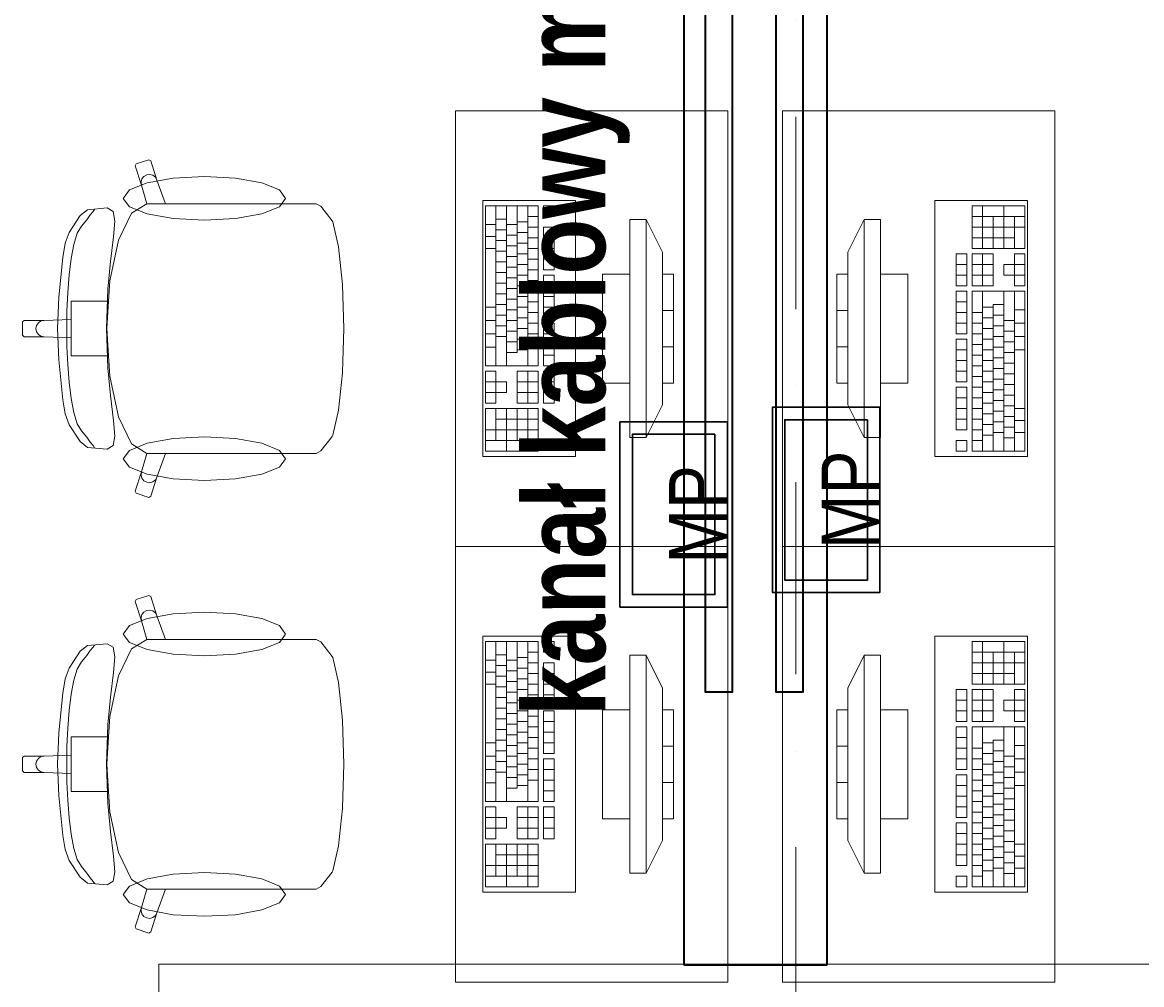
# Model space of a CAD drawing. Header units: millimetres. Extents: x 82175 to 237000, y 24756 to 471700.
# Tile 104 of 256: x 115000 to 117055, y 243956 to 245723. Entities that reach past the tile are written whole.
import ezdxf

# ---------------------------------------------------------------- set-up
doc = ezdxf.new("R2010")
doc.units = ezdxf.units.MM
doc.linetypes.add('Kropki i Kreski', pattern=[6.702778, 3.527778, -1.763889, 0, -1.411111])
for name, color, linetype, lineweight in [('!! kanał podpoaraperowy z gniazdami', 6, 'Continuous', 35), ('#_EL - opis', 7, 'Continuous', 20), ('\xa0♦elektryczne', 1, 'Continuous', 30)]:
    doc.layers.add(name, color=color, linetype=linetype, lineweight=lineweight)
for name, color, linetype in [('#EL - Teletechnika', 3, 'Continuous'), ('- strefy pomieszczeń', 8, 'Continuous'), ('2D - Rysunki i Obrazki', 8, 'Continuous'), ('Konstrukcja - Siatka mod', 8, 'Continuous'), ('Wnętrze - Umeblowanie', 8, 'Continuous')]:
    doc.layers.add(name, color=color, linetype=linetype)
doc.styles.add('OP_100', font='ARIALN.TTF', dxfattribs={"width": 0.8, "height": 20})
doc.styles.get("Standard").update_dxf_attribs({"font": 'arial.ttf'})

# ---------------------------------------------------------------- blocks, each defined once
blk = doc.blocks.new('MP1')
at = {"layer": '#EL - Teletechnika', "color": 1, "lineweight": 30}
blk.add_lwpolyline([(170, 0), (-170, 0), (-170, 197.2), (170, 197.2)], close=True, dxfattribs=at)
at = {"layer": '#EL - Teletechnika', "color": 7, "lineweight": 30}
blk.add_lwpolyline([(147.2, 22.8), (-147.2, 22.8), (-147.2, 174.4), (147.2, 174.4)], close=True, dxfattribs=at)
at = {"layer": '#EL - Teletechnika', "color": 1, "insert": (0, 54.2), "char_height": 12.023, "attachment_point": 5, "line_spacing_factor": 0.4}
blk.add_mtext('\\fArial Narrow|b0|i0;{\\H8.7679950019x;\\A1;MP}\\A1;\\fTahoma|b1|i0|c238;\\P', dxfattribs=at)

msp = doc.modelspace()

# ---------------------------------------------------------------- linework, layer by layer
at = {"layer": '!! kanał podpoaraperowy z gniazdami'}
for points in [[(116253.5, 247605.5), (116253.5, 244493.5), (116303.5, 244493.5), (116303.5, 247605.5)], [(116383.3, 247605.6), (116383.3, 244493.5), (116433.3, 244493.5), (116433.3, 247605.6)]]:
    msp.add_lwpolyline(points, close=True, dxfattribs=at)
at = {"layer": '- strefy pomieszczeń', "color": 8, "linetype": 'Continuous', "lineweight": 13, "ltscale": 100}
for p, q in [((115251, 243993.4), (118214.5, 243993.4)), ((115251, 243679.2), (115251, 243993.4))]:
    msp.add_line(p, q, dxfattribs=at)
at = {"layer": '2D - Rysunki i Obrazki', "color": 8, "linetype": 'Continuous', "lineweight": 35, "ltscale": 100}
for p, q in [((116214.2, 247658.9), (116214.2, 243992.1)), ((116477.7, 243992.1), (116477.7, 247658.9)), ((116214.2, 243992.1), (116477.7, 243992.1))]:
    msp.add_line(p, q, dxfattribs=at)
at = {"layer": 'Konstrukcja - Siatka mod', "color": 8, "linetype": 'Kropki i Kreski', "lineweight": 13, "ltscale": 100}
msp.add_line((116420, 233800), (116420, 250764.8), dxfattribs=at)
at = {"layer": 'Wnętrze - Umeblowanie', "color": 8, "linetype": 'Continuous', "lineweight": 13, "ltscale": 100}
for p, q in [((115232.2, 245470.6), (115209.5, 245463.2)), ((115236, 245468.7), (115232.2, 245470.6)), ((115209.5, 245463.2), (115207.6, 245459.4)), ((115207.6, 245459.4), (115219, 245424)), ((115247.4, 245433.3), (115236, 245468.7)), ((115219.9, 245435.5), (115218.3, 245429.8)), ((115218.3, 245429.8), (115219, 245424)), ((115223.5, 245440.1), (115219.9, 245435.5)), ((115228.6, 245443), (115223.5, 245440.1)), ((115234.4, 245443.7), (115228.6, 245443)), ((115240, 245442.1), (115234.4, 245443.7)), ((115244.6, 245438.4), (115240, 245442.1)), ((115247.4, 245433.3), (115244.6, 245438.4)), ((115263.1, 245389.9), (115247.4, 245433.3)), ((115219, 245424), (115228.6, 245389.8)), ((115228.6, 245389.8), (115200.8, 245372.5)), ((115228.8, 245389.9), (115228.6, 245389.8)), ((115228.8, 245389.9), (115263.1, 245389.9)), ((115472.2, 245389.9), (115263.1, 245389.9)), ((115508.3, 245389.9), (115472.2, 245389.9)), ((115539.3, 245389.9), (115508.3, 245389.9)), ((115547.9, 245385.4), (115539.3, 245389.9)), ((115106.4, 245368.2), (115086.3, 245337.2)), ((115119.6, 245378.7), (115106.4, 245368.2)), ((115118.8, 245360.4), (115125, 245369.4)), ((115155.7, 245382), (115119.6, 245378.7)), ((115125, 245369.4), (115130.2, 245375.7)), ((115130.2, 245375.7), (115132.8, 245379.4)), ((115167.2, 245375.3), (115155.7, 245382)), ((115170.3, 245358.1), (115167.2, 245375.3)), ((115200.8, 245372.5), (115177, 245322.8)), ((115569.1, 245358.6), (115547.9, 245385.4)), ((115850.2, 245385.9), (115850.2, 245092.1)), ((115947.2, 245385.9), (115850.2, 245385.9)), ((115869.6, 245385.9), (115869.6, 245092.1)), ((115889, 245385.9), (115889, 245092.1)), ((115908.4, 245385.9), (115908.4, 245116.6)), ((115927.8, 245385.9), (115927.8, 245092.1)), ((115947.2, 245092.1), (115947.2, 245385.9)), ((115956.9, 245385.9), (115956.9, 245366.3)), ((115976.3, 245385.9), (115956.9, 245385.9)), ((115976.3, 245366.3), (115976.3, 245385.9)), ((116840.5, 245385.9), (116743.5, 245385.9)), ((116743.5, 245385.9), (116743.5, 245307.5)), ((116762.9, 245307.5), (116762.9, 245385.9)), ((116801.7, 245307.5), (116801.7, 245385.9)), ((116840.5, 245307.5), (116840.5, 245385.9)), ((115101.1, 245335.5), (115108.8, 245348.7)), ((115108.8, 245348.7), (115118.8, 245360.4)), ((115167.7, 245329.2), (115170.3, 245358.1)), ((115569.9, 245356.4), (115569.1, 245358.6)), ((115580.6, 245310.5), (115569.9, 245356.4)), ((115850.2, 245351.6), (115869.6, 245351.6)), ((115869.6, 245361.4), (115889, 245361.4)), ((115889, 245351.6), (115908.4, 245351.6)), ((115908.4, 245356.5), (115927.8, 245356.5)), ((115927.8, 245366.3), (115947.2, 245366.3)), ((115927.8, 245346.7), (115947.2, 245346.7)), ((115956.9, 245366.3), (115976.3, 245366.3)), ((115956.9, 245346.7), (115956.9, 245268.4)), ((115976.3, 245346.7), (115956.9, 245346.7)), ((115976.3, 245268.4), (115976.3, 245346.7)), ((116115.4, 245360.6), (116115.4, 244960.6)), ((116145.4, 245360.6), (116115.4, 245360.6)), ((116145.4, 244960.6), (116145.4, 245360.6)), ((116145.4, 245360.6), (116175.4, 245300.6)), ((116545.4, 245360.6), (116515.4, 245300.6)), ((116575.4, 245360.6), (116545.4, 245360.6)), ((116545.4, 245360.6), (116545.4, 244960.6)), ((116575.4, 244960.6), (116575.4, 245360.6)), ((116840.5, 245366.3), (116743.5, 245366.3)), ((116840.5, 245346.7), (116743.5, 245346.7)), ((116782.3, 245307.5), (116782.3, 245366.3)), ((116821.1, 245307.5), (116821.1, 245366.3)), ((115086.3, 245337.2), (115079.1, 245317.2)), ((115094.8, 245315.1), (115101.1, 245335.5)), ((115161.9, 245283.9), (115167.7, 245329.2)), ((115850.2, 245329.5), (115869.6, 245329.5)), ((115869.6, 245341.8), (115889, 245341.8)), ((115889, 245332), (115908.4, 245332)), ((115908.4, 245336.9), (115927.8, 245336.9)), ((115927.8, 245327.1), (115947.2, 245327.1)), ((115956.9, 245327.1), (115976.3, 245327.1)), ((116821.1, 245327.1), (116743.5, 245327.1)), ((115079.1, 245317.2), (115074.3, 245291.4)), ((115089.9, 245289.2), (115094.8, 245315.1)), ((115177, 245322.8), (115161.1, 245248.4)), ((115587.8, 245241.7), (115580.6, 245310.5)), ((115850.2, 245307.5), (115869.6, 245307.5)), ((115869.6, 245322.2), (115889, 245322.2)), ((115889, 245312.4), (115908.4, 245312.4)), ((115908.4, 245317.3), (115927.8, 245317.3)), ((115927.8, 245307.5), (115947.2, 245307.5)), ((115956.9, 245307.5), (115976.3, 245307.5)), ((116743.5, 245307.5), (116840.5, 245307.5)), ((115074.3, 245291.4), (115067.3, 245218.1)), ((115086.2, 245259.2), (115089.9, 245289.2)), ((115869.6, 245302.6), (115889, 245302.6)), ((115889, 245292.8), (115908.4, 245292.8)), ((115908.4, 245297.7), (115927.8, 245297.7)), ((115927.8, 245287.9), (115947.2, 245287.9)), ((115956.9, 245287.9), (115976.3, 245287.9)), ((116175.4, 245300.6), (116175.4, 245020.6)), ((116515.4, 245020.6), (116515.4, 245300.6)), ((116733.8, 245297.7), (116714.4, 245297.7)), ((116714.4, 245297.7), (116714.4, 245239)), ((116733.8, 245239), (116733.8, 245297.7)), ((116782.3, 245297.7), (116743.5, 245297.7)), ((116743.5, 245297.7), (116743.5, 245239)), ((116762.9, 245239), (116762.9, 245297.7)), ((116782.3, 245239), (116782.3, 245297.7)), ((116840.5, 245297.7), (116821.1, 245297.7)), ((116821.1, 245297.7), (116821.1, 245278.1)), ((116840.5, 245239), (116840.5, 245297.7)), ((115157.2, 245232.9), (115161.9, 245283.9)), ((115869.6, 245283), (115889, 245283)), ((115889, 245273.2), (115908.4, 245273.2)), ((115908.4, 245278.1), (115927.8, 245278.1)), ((115927.8, 245268.4), (115947.2, 245268.4)), ((115956.9, 245268.4), (115976.3, 245268.4)), ((116733.8, 245278.1), (116714.4, 245278.1)), ((116782.3, 245278.1), (116743.5, 245278.1)), ((116821.1, 245278.1), (116801.7, 245278.1)), ((116801.7, 245278.1), (116801.7, 245258.6)), ((116840.5, 245278.1), (116821.1, 245278.1)), ((116821.1, 245258.6), (116821.1, 245278.1)), ((115083.7, 245226.7), (115086.2, 245259.2)), ((115161.1, 245248.4), (115158.7, 245211)), ((115869.6, 245263.5), (115889, 245263.5)), ((115869.6, 245243.9), (115889, 245243.9)), ((115889, 245253.7), (115908.4, 245253.7)), ((115908.4, 245258.6), (115927.8, 245258.6)), ((115927.8, 245248.8), (115947.2, 245248.8)), ((115956.9, 245258.6), (115956.9, 245180.2)), ((115976.3, 245258.6), (115956.9, 245258.6)), ((115976.3, 245180.2), (115976.3, 245258.6)), ((116065.4, 245260.6), (116065.4, 245060.6)), ((116115.4, 245260.6), (116065.4, 245260.6)), ((116115.4, 245060.6), (116115.4, 245260.6)), ((116175.4, 245260.6), (116175.4, 245060.6)), ((116195.4, 245260.6), (116175.4, 245260.6)), ((116195.4, 245060.6), (116195.4, 245260.6)), ((116515.4, 245260.6), (116495.4, 245260.6)), ((116495.4, 245260.6), (116495.4, 245060.6)), ((116515.4, 245060.6), (116515.4, 245260.6)), ((116625.4, 245260.6), (116575.4, 245260.6)), ((116575.4, 245260.6), (116575.4, 245060.6)), ((116625.4, 245060.6), (116625.4, 245260.6)), ((116733.8, 245258.6), (116714.4, 245258.6)), ((116782.3, 245258.6), (116743.5, 245258.6)), ((116801.7, 245258.6), (116821.1, 245258.6)), ((116821.1, 245258.6), (116821.1, 245239)), ((116840.5, 245258.6), (116821.1, 245258.6)), ((115082.2, 245193.4), (115083.7, 245226.7)), ((115154.9, 245160.6), (115157.2, 245232.9)), ((115587.9, 245240.7), (115587.8, 245241.7)), ((115590.4, 245160.6), (115587.9, 245240.7)), ((115869.6, 245224.3), (115889, 245224.3)), ((115889, 245234.1), (115908.4, 245234.1)), ((115908.4, 245239), (115927.8, 245239)), ((115927.8, 245229.2), (115947.2, 245229.2)), ((115956.9, 245239), (115976.3, 245239)), ((116714.4, 245239), (116733.8, 245239)), ((116733.8, 245229.2), (116714.4, 245229.2)), ((116714.4, 245229.2), (116714.4, 245150.9)), ((116733.8, 245150.9), (116733.8, 245229.2)), ((116743.5, 245239), (116782.3, 245239)), ((116840.5, 245229.2), (116743.5, 245229.2)), ((116743.5, 245229.2), (116743.5, 244935.4)), ((116762.9, 244935.4), (116762.9, 245229.2)), ((116801.7, 244935.4), (116801.7, 245229.2)), ((116821.1, 245239), (116840.5, 245239)), ((116821.1, 244935.4), (116821.1, 245229.2)), ((116840.5, 244935.4), (116840.5, 245229.2)), ((115067.3, 245218.1), (115065.1, 245160.6)), ((115120, 245211), (115090.1, 245211)), ((115090.1, 245211), (115090.1, 245177.5)), ((115158.7, 245211), (115120, 245211)), ((115158.7, 245211), (115155.5, 245160.6)), ((115869.6, 245204.7), (115889, 245204.7)), ((115889, 245214.5), (115908.4, 245214.5)), ((115908.4, 245219.4), (115927.8, 245219.4)), ((115927.8, 245209.6), (115947.2, 245209.6)), ((115956.9, 245219.4), (115976.3, 245219.4)), ((116733.8, 245209.6), (116714.4, 245209.6)), ((116782.3, 244935.4), (116782.3, 245204.7)), ((116801.7, 245204.7), (116782.3, 245204.7)), ((115081.7, 245160.6), (115082.2, 245193.4)), ((115850.2, 245199.8), (115869.6, 245199.8)), ((115869.6, 245185.1), (115889, 245185.1)), ((115889, 245194.9), (115908.4, 245194.9)), ((115908.4, 245199.8), (115927.8, 245199.8)), ((115927.8, 245190), (115947.2, 245190)), ((115956.9, 245199.8), (115976.3, 245199.8)), ((116175.4, 245194), (116195.4, 245194)), ((116515.4, 245194), (116495.4, 245194)), ((116733.8, 245190), (116714.4, 245190)), ((116762.9, 245190), (116743.5, 245190)), ((116782.3, 245199.8), (116762.9, 245199.8)), ((116801.7, 245185.1), (116782.3, 245185.1)), ((116840.5, 245194.9), (116821.1, 245194.9)), ((115003.4, 245175.7), (115000.4, 245172.7)), ((115000.4, 245172.7), (115000.4, 245160.6)), ((115040.2, 245175.7), (115003.4, 245175.7)), ((115026.4, 245166.4), (115025.3, 245160.6)), ((115029.7, 245171.3), (115026.4, 245166.4)), ((115034.5, 245174.6), (115029.7, 245171.3)), ((115040.2, 245175.7), (115034.5, 245174.6)), ((115090.1, 245177.5), (115040.2, 245175.7)), ((115090.1, 245177.5), (115090.1, 245160.6)), ((115850.2, 245175.3), (115869.6, 245175.3)), ((115869.6, 245165.5), (115889, 245165.5)), ((115889, 245175.3), (115908.4, 245175.3)), ((115908.4, 245180.2), (115927.8, 245180.2)), ((115927.8, 245170.4), (115947.2, 245170.4)), ((115956.9, 245180.2), (115976.3, 245180.2)), ((115956.9, 245170.4), (115956.9, 245092.1)), ((115976.3, 245170.4), (115956.9, 245170.4)), ((115976.3, 245092.1), (115976.3, 245170.4)), ((116733.8, 245170.4), (116714.4, 245170.4)), ((116762.9, 245170.4), (116743.5, 245170.4)), ((116782.3, 245180.2), (116762.9, 245180.2)), ((116801.7, 245165.5), (116782.3, 245165.5)), ((116821.1, 245175.3), (116801.7, 245175.3)), ((116840.5, 245170.4), (116821.1, 245170.4)), ((115000.4, 245148.6), (115000.4, 245160.6)), ((115003.4, 245145.5), (115000.4, 245148.6)), ((115040.2, 245145.5), (115003.4, 245145.5)), ((115026.4, 245154.9), (115025.3, 245160.6)), ((115029.7, 245150), (115026.4, 245154.9)), ((115034.5, 245146.7), (115029.7, 245150)), ((115040.2, 245145.5), (115034.5, 245146.7)), ((115090.1, 245143.8), (115040.2, 245145.5)), ((115067.3, 245103.1), (115065.1, 245160.6)), ((115081.7, 245160.6), (115082.2, 245127.9)), ((115090.1, 245143.8), (115090.1, 245160.6)), ((115090.1, 245110.3), (115090.1, 245143.8)), ((115154.9, 245160.6), (115157.2, 245088.3)), ((115158.7, 245110.3), (115155.5, 245160.6)), ((115590.4, 245160.6), (115587.9, 245080.6)), ((115850.2, 245150.9), (115869.6, 245150.9)), ((115869.6, 245146), (115889, 245146)), ((115889, 245155.7), (115908.4, 245155.7)), ((115908.4, 245160.6), (115927.8, 245160.6)), ((115908.4, 245141.1), (115927.8, 245141.1)), ((115927.8, 245150.9), (115947.2, 245150.9)), ((115956.9, 245150.9), (115976.3, 245150.9)), ((116714.4, 245150.9), (116733.8, 245150.9)), ((116733.8, 245141.1), (116714.4, 245141.1)), ((116714.4, 245141.1), (116714.4, 245062.7)), ((116733.8, 245062.7), (116733.8, 245141.1)), ((116762.9, 245150.9), (116743.5, 245150.9)), ((116782.3, 245160.6), (116762.9, 245160.6)), ((116782.3, 245141.1), (116762.9, 245141.1)), ((116801.7, 245146), (116782.3, 245146)), ((116821.1, 245155.7), (116801.7, 245155.7)), ((116840.5, 245146), (116821.1, 245146)), ((115082.2, 245127.9), (115083.7, 245094.6)), ((115850.2, 245126.4), (115869.6, 245126.4)), ((115889, 245136.2), (115908.4, 245136.2)), ((115908.4, 245121.5), (115927.8, 245121.5)), ((115927.8, 245131.3), (115947.2, 245131.3)), ((115956.9, 245131.3), (115976.3, 245131.3)), ((116175.4, 245127.3), (116195.4, 245127.3)), ((116515.4, 245127.3), (116495.4, 245127.3)), ((116733.8, 245121.5), (116714.4, 245121.5)), ((116762.9, 245131.3), (116743.5, 245131.3)), ((116782.3, 245121.5), (116762.9, 245121.5)), ((116801.7, 245126.4), (116782.3, 245126.4)), ((116821.1, 245136.2), (116801.7, 245136.2)), ((116840.5, 245121.5), (116821.1, 245121.5)), ((115074.3, 245029.9), (115067.3, 245103.1)), ((115120, 245110.3), (115090.1, 245110.3)), ((115158.7, 245110.3), (115120, 245110.3)), ((115161.1, 245072.9), (115158.7, 245110.3)), ((115889, 245116.6), (115908.4, 245116.6)), ((115956.9, 245111.7), (115976.3, 245111.7)), ((116733.8, 245101.9), (116714.4, 245101.9)), ((116762.9, 245111.7), (116743.5, 245111.7)), ((116782.3, 245101.9), (116762.9, 245101.9)), ((116801.7, 245106.8), (116782.3, 245106.8)), ((116821.1, 245116.6), (116801.7, 245116.6)), ((115083.7, 245094.6), (115086.2, 245062.1)), ((115157.2, 245088.3), (115161.9, 245037.4)), ((115587.8, 245079.5), (115580.6, 245010.8)), ((115587.9, 245080.6), (115587.8, 245079.5)), ((115850.2, 245092.1), (115947.2, 245092.1)), ((115850.2, 245082.3), (115850.2, 245023.6)), ((115869.6, 245082.3), (115850.2, 245082.3)), ((115869.6, 245062.7), (115869.6, 245082.3)), ((115908.4, 245082.3), (115908.4, 245023.6)), ((115947.2, 245082.3), (115908.4, 245082.3)), ((115927.8, 245082.3), (115927.8, 245023.6)), ((115947.2, 245023.6), (115947.2, 245082.3)), ((115956.9, 245092.1), (115976.3, 245092.1)), ((115956.9, 245082.3), (115956.9, 245023.6)), ((115976.3, 245082.3), (115956.9, 245082.3)), ((115976.3, 245023.6), (115976.3, 245082.3)), ((116733.8, 245082.3), (116714.4, 245082.3)), ((116762.9, 245092.1), (116743.5, 245092.1)), ((116782.3, 245082.3), (116762.9, 245082.3)), ((116801.7, 245087.2), (116782.3, 245087.2)), ((116821.1, 245097), (116801.7, 245097)), ((115086.2, 245062.1), (115089.9, 245032.1)), ((115177, 244998.5), (115161.1, 245072.9)), ((115850.2, 245062.7), (115869.6, 245062.7)), ((115889, 245062.7), (115869.6, 245062.7)), ((115869.6, 245062.7), (115869.6, 245043.1)), ((115889, 245043.1), (115889, 245062.7)), ((115908.4, 245062.7), (115947.2, 245062.7)), ((115956.9, 245062.7), (115976.3, 245062.7)), ((116065.4, 245060.6), (116115.4, 245060.6)), ((116175.4, 245060.6), (116195.4, 245060.6)), ((116495.4, 245060.6), (116515.4, 245060.6)), ((116575.4, 245060.6), (116625.4, 245060.6)), ((116714.4, 245062.7), (116733.8, 245062.7)), ((116762.9, 245072.5), (116743.5, 245072.5)), ((116782.3, 245062.7), (116762.9, 245062.7)), ((116801.7, 245067.6), (116782.3, 245067.6)), ((116821.1, 245077.4), (116801.7, 245077.4)), ((115850.2, 245043.1), (115869.6, 245043.1)), ((115869.6, 245023.6), (115869.6, 245043.1)), ((115869.6, 245043.1), (115889, 245043.1)), ((115908.4, 245043.1), (115947.2, 245043.1)), ((115956.9, 245043.1), (115976.3, 245043.1)), ((116733.8, 245052.9), (116714.4, 245052.9)), ((116714.4, 245052.9), (116714.4, 244974.6)), ((116733.8, 244974.6), (116733.8, 245052.9)), ((116762.9, 245052.9), (116743.5, 245052.9)), ((116782.3, 245043.1), (116762.9, 245043.1)), ((116801.7, 245048), (116782.3, 245048)), ((116821.1, 245057.8), (116801.7, 245057.8)), ((116821.1, 245038.2), (116801.7, 245038.2)), ((115079.1, 245004.1), (115074.3, 245029.9)), ((115089.9, 245032.1), (115094.8, 245006.2)), ((115161.9, 245037.4), (115167.7, 244992.1)), ((115850.2, 245023.6), (115869.6, 245023.6)), ((115908.4, 245023.6), (115947.2, 245023.6)), ((115956.9, 245023.6), (115976.3, 245023.6)), ((116145.4, 244960.6), (116175.4, 245020.6)), ((116545.4, 244960.6), (116515.4, 245020.6)), ((116733.8, 245033.4), (116714.4, 245033.4)), ((116762.9, 245033.4), (116743.5, 245033.4)), ((116782.3, 245023.6), (116762.9, 245023.6)), ((116801.7, 245028.5), (116782.3, 245028.5)), ((116821.1, 245018.7), (116801.7, 245018.7)), ((115086.3, 244984.1), (115079.1, 245004.1)), ((115094.8, 245006.2), (115101.1, 244985.8)), ((115200.8, 244948.8), (115177, 244998.5)), ((115580.6, 245010.8), (115569.9, 244964.9)), ((115850.2, 245013.8), (115850.2, 244935.4)), ((115947.2, 245013.8), (115850.2, 245013.8)), ((115869.6, 245013.8), (115869.6, 244955)), ((115889, 245013.8), (115889, 244935.4)), ((115908.4, 245013.8), (115908.4, 244955)), ((115927.8, 245013.8), (115927.8, 244935.4)), ((115947.2, 244935.4), (115947.2, 245013.8)), ((116733.8, 245013.8), (116714.4, 245013.8)), ((116762.9, 245013.8), (116743.5, 245013.8)), ((116782.3, 245004), (116762.9, 245004)), ((116801.7, 245008.9), (116782.3, 245008.9)), ((116821.1, 244999.1), (116801.7, 244999.1)), ((116840.5, 245013.8), (116821.1, 245013.8)), ((115106.4, 244953.1), (115086.3, 244984.1)), ((115101.1, 244985.8), (115108.8, 244972.6)), ((115167.7, 244992.1), (115170.3, 244963.2)), ((115869.6, 244994.2), (115947.2, 244994.2)), ((116733.8, 244994.2), (116714.4, 244994.2)), ((116762.9, 244994.2), (116743.5, 244994.2)), ((116782.3, 244984.4), (116762.9, 244984.4)), ((116801.7, 244989.3), (116782.3, 244989.3)), ((116821.1, 244979.5), (116801.7, 244979.5)), ((116840.5, 244991.7), (116821.1, 244991.7)), ((115108.8, 244972.6), (115118.8, 244960.9)), ((115118.8, 244960.9), (115125, 244951.9)), ((115170.3, 244963.2), (115167.2, 244946)), ((115569.1, 244962.7), (115547.9, 244935.9)), ((115569.9, 244964.9), (115569.1, 244962.7)), ((115850.2, 244974.6), (115947.2, 244974.6)), ((116115.4, 244960.6), (116145.4, 244960.6)), ((116545.4, 244960.6), (116575.4, 244960.6)), ((116714.4, 244974.6), (116733.8, 244974.6)), ((116762.9, 244974.6), (116743.5, 244974.6)), ((116782.3, 244964.8), (116762.9, 244964.8)), ((116801.7, 244969.7), (116782.3, 244969.7)), ((116821.1, 244959.9), (116801.7, 244959.9)), ((116840.5, 244969.7), (116821.1, 244969.7)), ((115119.6, 244942.5), (115106.4, 244953.1)), ((115155.7, 244939.2), (115119.6, 244942.5)), ((115125, 244951.9), (115130.2, 244945.6)), ((115130.2, 244945.6), (115132.8, 244941.9)), ((115167.2, 244946), (115155.7, 244939.2)), ((115228.6, 244931.5), (115200.8, 244948.8)), ((115547.9, 244935.9), (115539.3, 244931.4)), ((115850.2, 244955), (115947.2, 244955)), ((115850.2, 244935.4), (115947.2, 244935.4)), ((116733.8, 244955), (116714.4, 244955)), ((116714.4, 244955), (116714.4, 244935.4)), ((116714.4, 244935.4), (116733.8, 244935.4)), ((116733.8, 244935.4), (116733.8, 244955)), ((116762.9, 244955), (116743.5, 244955)), ((116743.5, 244935.4), (116840.5, 244935.4)), ((115219, 244897.3), (115228.6, 244931.5)), ((115228.8, 244931.4), (115228.6, 244931.5)), ((115228.8, 244931.4), (115263.1, 244931.4)), ((115263.1, 244931.4), (115247.4, 244888)), ((115472.2, 244931.4), (115263.1, 244931.4)), ((115508.3, 244931.4), (115472.2, 244931.4)), ((115539.3, 244931.4), (115508.3, 244931.4)), ((115207.6, 244861.9), (115219, 244897.3)), ((115218.3, 244891.5), (115219, 244897.3)), ((115219.9, 244885.8), (115218.3, 244891.5)), ((115223.5, 244881.2), (115219.9, 244885.8)), ((115228.6, 244878.3), (115223.5, 244881.2)), ((115234.4, 244877.6), (115228.6, 244878.3)), ((115240, 244879.2), (115234.4, 244877.6)), ((115247.4, 244888), (115236, 244852.6)), ((115244.6, 244882.9), (115240, 244879.2)), ((115247.4, 244888), (115244.6, 244882.9)), ((115209.5, 244858.1), (115207.6, 244861.9)), ((115232.2, 244850.6), (115209.5, 244858.1)), ((115236, 244852.6), (115232.2, 244850.6)), ((115232.2, 244670.6), (115209.5, 244663.2)), ((115236, 244668.7), (115232.2, 244670.6)), ((115247.4, 244633.3), (115236, 244668.7)), ((115209.5, 244663.2), (115207.6, 244659.4)), ((115207.6, 244659.4), (115219, 244624)), ((115219.9, 244635.5), (115218.3, 244629.8)), ((115218.3, 244629.8), (115219, 244624)), ((115223.5, 244640.1), (115219.9, 244635.5)), ((115228.6, 244643), (115223.5, 244640.1)), ((115234.4, 244643.7), (115228.6, 244643)), ((115240, 244642.1), (115234.4, 244643.7)), ((115244.6, 244638.4), (115240, 244642.1)), ((115247.4, 244633.3), (115244.6, 244638.4)), ((115263.1, 244589.9), (115247.4, 244633.3)), ((115219, 244624), (115228.6, 244589.8)), ((115228.6, 244589.8), (115200.8, 244572.5)), ((115228.8, 244589.9), (115228.6, 244589.8)), ((115228.8, 244589.9), (115263.1, 244589.9)), ((115472.2, 244589.9), (115263.1, 244589.9)), ((115508.3, 244589.9), (115472.2, 244589.9)), ((115539.3, 244589.9), (115508.3, 244589.9)), ((115547.9, 244585.4), (115539.3, 244589.9)), ((115106.4, 244568.2), (115086.3, 244537.2)), ((115119.6, 244578.7), (115106.4, 244568.2)), ((115118.8, 244560.4), (115125, 244569.4)), ((115155.7, 244582), (115119.6, 244578.7)), ((115125, 244569.4), (115130.2, 244575.7)), ((115130.2, 244575.7), (115132.8, 244579.4)), ((115167.2, 244575.3), (115155.7, 244582)), ((115170.3, 244558.1), (115167.2, 244575.3)), ((115200.8, 244572.5), (115177, 244522.8)), ((115569.1, 244558.6), (115547.9, 244585.4)), ((115850.2, 244585.9), (115850.2, 244292.1)), ((115947.2, 244585.9), (115850.2, 244585.9)), ((115869.6, 244585.9), (115869.6, 244292.1)), ((115889, 244585.9), (115889, 244292.1)), ((115908.4, 244585.9), (115908.4, 244316.6)), ((115927.8, 244585.9), (115927.8, 244292.1)), ((115927.8, 244566.3), (115947.2, 244566.3)), ((115947.2, 244292.1), (115947.2, 244585.9)), ((115956.9, 244585.9), (115956.9, 244566.3)), ((115976.3, 244585.9), (115956.9, 244585.9)), ((115956.9, 244566.3), (115976.3, 244566.3)), ((115976.3, 244566.3), (115976.3, 244585.9)), ((116840.5, 244585.9), (116743.5, 244585.9)), ((116743.5, 244585.9), (116743.5, 244507.5)), ((116840.5, 244566.3), (116743.5, 244566.3)), ((116762.9, 244507.5), (116762.9, 244585.9)), ((116782.3, 244507.5), (116782.3, 244566.3)), ((116801.7, 244507.5), (116801.7, 244585.9)), ((116821.1, 244507.5), (116821.1, 244566.3)), ((116840.5, 244507.5), (116840.5, 244585.9)), ((115101.1, 244535.5), (115108.8, 244548.7)), ((115108.8, 244548.7), (115118.8, 244560.4)), ((115167.7, 244529.2), (115170.3, 244558.1)), ((115569.9, 244556.4), (115569.1, 244558.6)), ((115580.6, 244510.5), (115569.9, 244556.4)), ((115850.2, 244551.6), (115869.6, 244551.6)), ((115869.6, 244561.4), (115889, 244561.4)), ((115889, 244551.6), (115908.4, 244551.6)), ((115908.4, 244556.5), (115927.8, 244556.5)), ((115927.8, 244546.7), (115947.2, 244546.7)), ((115956.9, 244546.7), (115956.9, 244468.4)), ((115976.3, 244546.7), (115956.9, 244546.7)), ((115976.3, 244468.4), (115976.3, 244546.7)), ((116115.4, 244560.6), (116115.4, 244160.6)), ((116145.4, 244560.6), (116115.4, 244560.6)), ((116145.4, 244160.6), (116145.4, 244560.6)), ((116145.4, 244560.6), (116175.4, 244500.6)), ((116545.4, 244560.6), (116515.4, 244500.6)), ((116575.4, 244560.6), (116545.4, 244560.6)), ((116545.4, 244560.6), (116545.4, 244160.6)), ((116575.4, 244160.6), (116575.4, 244560.6)), ((116840.5, 244546.7), (116743.5, 244546.7)), ((115086.3, 244537.2), (115079.1, 244517.2)), ((115094.8, 244515.1), (115101.1, 244535.5)), ((115161.9, 244483.9), (115167.7, 244529.2)), ((115850.2, 244529.5), (115869.6, 244529.5)), ((115869.6, 244541.8), (115889, 244541.8)), ((115889, 244532), (115908.4, 244532)), ((115908.4, 244536.9), (115927.8, 244536.9)), ((115927.8, 244527.1), (115947.2, 244527.1)), ((115956.9, 244527.1), (115976.3, 244527.1)), ((116821.1, 244527.1), (116743.5, 244527.1)), ((115079.1, 244517.2), (115074.3, 244491.4)), ((115089.9, 244489.2), (115094.8, 244515.1)), ((115177, 244522.8), (115161.1, 244448.4)), ((115587.8, 244441.7), (115580.6, 244510.5)), ((115850.2, 244507.5), (115869.6, 244507.5)), ((115869.6, 244522.2), (115889, 244522.2)), ((115889, 244512.4), (115908.4, 244512.4)), ((115908.4, 244517.3), (115927.8, 244517.3)), ((115927.8, 244507.5), (115947.2, 244507.5)), ((115956.9, 244507.5), (115976.3, 244507.5)), ((116743.5, 244507.5), (116840.5, 244507.5)), ((115074.3, 244491.4), (115067.3, 244418.1)), ((115086.2, 244459.2), (115089.9, 244489.2)), ((115157.2, 244432.9), (115161.9, 244483.9)), ((115869.6, 244502.6), (115889, 244502.6)), ((115889, 244492.8), (115908.4, 244492.8)), ((115908.4, 244497.7), (115927.8, 244497.7)), ((115927.8, 244487.9), (115947.2, 244487.9)), ((115956.9, 244487.9), (115976.3, 244487.9)), ((116175.4, 244500.6), (116175.4, 244220.6)), ((116515.4, 244220.6), (116515.4, 244500.6)), ((116733.8, 244497.7), (116714.4, 244497.7)), ((116714.4, 244497.7), (116714.4, 244439)), ((116733.8, 244439), (116733.8, 244497.7)), ((116782.3, 244497.7), (116743.5, 244497.7)), ((116743.5, 244497.7), (116743.5, 244439)), ((116762.9, 244439), (116762.9, 244497.7)), ((116782.3, 244439), (116782.3, 244497.7)), ((116840.5, 244497.7), (116821.1, 244497.7)), ((116821.1, 244497.7), (116821.1, 244478.1)), ((116840.5, 244439), (116840.5, 244497.7)), ((115869.6, 244483), (115889, 244483)), ((115869.6, 244463.5), (115889, 244463.5)), ((115889, 244473.2), (115908.4, 244473.2)), ((115908.4, 244478.1), (115927.8, 244478.1)), ((115927.8, 244468.4), (115947.2, 244468.4)), ((115956.9, 244468.4), (115976.3, 244468.4)), ((116733.8, 244478.1), (116714.4, 244478.1)), ((116782.3, 244478.1), (116743.5, 244478.1)), ((116821.1, 244478.1), (116801.7, 244478.1)), ((116801.7, 244478.1), (116801.7, 244458.6)), ((116840.5, 244478.1), (116821.1, 244478.1)), ((116821.1, 244458.6), (116821.1, 244478.1)), ((115083.7, 244426.7), (115086.2, 244459.2)), ((115161.1, 244448.4), (115158.7, 244411)), ((115869.6, 244443.9), (115889, 244443.9)), ((115889, 244453.7), (115908.4, 244453.7)), ((115908.4, 244458.6), (115927.8, 244458.6)), ((115927.8, 244448.8), (115947.2, 244448.8)), ((115956.9, 244458.6), (115956.9, 244380.2)), ((115976.3, 244458.6), (115956.9, 244458.6)), ((115976.3, 244380.2), (115976.3, 244458.6)), ((116065.4, 244460.6), (116065.4, 244260.6)), ((116115.4, 244460.6), (116065.4, 244460.6)), ((116115.4, 244260.6), (116115.4, 244460.6)), ((116175.4, 244460.6), (116175.4, 244260.6)), ((116195.4, 244460.6), (116175.4, 244460.6)), ((116195.4, 244260.6), (116195.4, 244460.6)), ((116515.4, 244460.6), (116495.4, 244460.6)), ((116495.4, 244460.6), (116495.4, 244260.6)), ((116515.4, 244260.6), (116515.4, 244460.6)), ((116625.4, 244460.6), (116575.4, 244460.6)), ((116575.4, 244460.6), (116575.4, 244260.6)), ((116625.4, 244260.6), (116625.4, 244460.6)), ((116733.8, 244458.6), (116714.4, 244458.6)), ((116782.3, 244458.6), (116743.5, 244458.6)), ((116801.7, 244458.6), (116821.1, 244458.6)), ((116821.1, 244458.6), (116821.1, 244439)), ((116840.5, 244458.6), (116821.1, 244458.6)), ((115082.2, 244393.4), (115083.7, 244426.7)), ((115154.9, 244360.6), (115157.2, 244432.9)), ((115587.9, 244440.7), (115587.8, 244441.7)), ((115590.4, 244360.6), (115587.9, 244440.7)), ((115869.6, 244424.3), (115889, 244424.3)), ((115889, 244434.1), (115908.4, 244434.1)), ((115908.4, 244439), (115927.8, 244439)), ((115927.8, 244429.2), (115947.2, 244429.2)), ((115956.9, 244439), (115976.3, 244439)), ((116714.4, 244439), (116733.8, 244439)), ((116733.8, 244429.2), (116714.4, 244429.2)), ((116714.4, 244429.2), (116714.4, 244350.9)), ((116733.8, 244350.9), (116733.8, 244429.2)), ((116743.5, 244439), (116782.3, 244439)), ((116840.5, 244429.2), (116743.5, 244429.2)), ((116743.5, 244429.2), (116743.5, 244135.4)), ((116762.9, 244135.4), (116762.9, 244429.2)), ((116801.7, 244135.4), (116801.7, 244429.2)), ((116821.1, 244439), (116840.5, 244439)), ((116821.1, 244135.4), (116821.1, 244429.2)), ((116840.5, 244135.4), (116840.5, 244429.2)), ((115067.3, 244418.1), (115065.1, 244360.6)), ((115120, 244411), (115090.1, 244411)), ((115090.1, 244411), (115090.1, 244377.5)), ((115158.7, 244411), (115120, 244411)), ((115158.7, 244411), (115155.5, 244360.6)), ((115869.6, 244404.7), (115889, 244404.7)), ((115889, 244414.5), (115908.4, 244414.5)), ((115908.4, 244419.4), (115927.8, 244419.4)), ((115927.8, 244409.6), (115947.2, 244409.6)), ((115956.9, 244419.4), (115976.3, 244419.4)), ((116733.8, 244409.6), (116714.4, 244409.6)), ((116782.3, 244135.4), (116782.3, 244404.7)), ((116801.7, 244404.7), (116782.3, 244404.7)), ((115081.7, 244360.6), (115082.2, 244393.4)), ((115850.2, 244399.8), (115869.6, 244399.8)), ((115869.6, 244385.1), (115889, 244385.1)), ((115889, 244394.9), (115908.4, 244394.9)), ((115908.4, 244399.8), (115927.8, 244399.8)), ((115927.8, 244390), (115947.2, 244390)), ((115956.9, 244399.8), (115976.3, 244399.8)), ((116175.4, 244394), (116195.4, 244394)), ((116515.4, 244394), (116495.4, 244394)), ((116733.8, 244390), (116714.4, 244390)), ((116762.9, 244390), (116743.5, 244390)), ((116782.3, 244399.8), (116762.9, 244399.8)), ((116801.7, 244385.1), (116782.3, 244385.1)), ((116840.5, 244394.9), (116821.1, 244394.9)), ((115003.4, 244375.7), (115000.4, 244372.7)), ((115000.4, 244372.7), (115000.4, 244360.6)), ((115000.4, 244348.6), (115000.4, 244360.6)), ((115040.2, 244375.7), (115003.4, 244375.7)), ((115026.4, 244366.4), (115025.3, 244360.6)), ((115026.4, 244354.9), (115025.3, 244360.6)), ((115029.7, 244371.3), (115026.4, 244366.4)), ((115034.5, 244374.6), (115029.7, 244371.3)), ((115040.2, 244375.7), (115034.5, 244374.6)), ((115090.1, 244377.5), (115040.2, 244375.7)), ((115067.3, 244303.1), (115065.1, 244360.6)), ((115081.7, 244360.6), (115082.2, 244327.9)), ((115090.1, 244377.5), (115090.1, 244360.6)), ((115090.1, 244343.8), (115090.1, 244360.6)), ((115154.9, 244360.6), (115157.2, 244288.3)), ((115158.7, 244310.3), (115155.5, 244360.6)), ((115590.4, 244360.6), (115587.9, 244280.6)), ((115850.2, 244375.3), (115869.6, 244375.3)), ((115869.6, 244365.5), (115889, 244365.5)), ((115889, 244375.3), (115908.4, 244375.3)), ((115908.4, 244380.2), (115927.8, 244380.2)), ((115908.4, 244360.6), (115927.8, 244360.6)), ((115927.8, 244370.4), (115947.2, 244370.4)), ((115956.9, 244380.2), (115976.3, 244380.2)), ((115956.9, 244370.4), (115956.9, 244292.1)), ((115976.3, 244370.4), (115956.9, 244370.4)), ((115976.3, 244292.1), (115976.3, 244370.4)), ((116733.8, 244370.4), (116714.4, 244370.4)), ((116762.9, 244370.4), (116743.5, 244370.4)), ((116782.3, 244380.2), (116762.9, 244380.2)), ((116782.3, 244360.6), (116762.9, 244360.6)), ((116801.7, 244365.5), (116782.3, 244365.5)), ((116821.1, 244375.3), (116801.7, 244375.3)), ((116840.5, 244370.4), (116821.1, 244370.4)), ((115003.4, 244345.5), (115000.4, 244348.6)), ((115040.2, 244345.5), (115003.4, 244345.5)), ((115029.7, 244350), (115026.4, 244354.9)), ((115034.5, 244346.7), (115029.7, 244350)), ((115040.2, 244345.5), (115034.5, 244346.7)), ((115090.1, 244343.8), (115040.2, 244345.5)), ((115090.1, 244310.3), (115090.1, 244343.8)), ((115850.2, 244350.9), (115869.6, 244350.9)), ((115869.6, 244346), (115889, 244346)), ((115889, 244355.7), (115908.4, 244355.7)), ((115908.4, 244341.1), (115927.8, 244341.1)), ((115927.8, 244350.9), (115947.2, 244350.9)), ((115956.9, 244350.9), (115976.3, 244350.9)), ((116714.4, 244350.9), (116733.8, 244350.9)), ((116733.8, 244341.1), (116714.4, 244341.1)), ((116714.4, 244341.1), (116714.4, 244262.7)), ((116733.8, 244262.7), (116733.8, 244341.1)), ((116762.9, 244350.9), (116743.5, 244350.9)), ((116782.3, 244341.1), (116762.9, 244341.1)), ((116801.7, 244346), (116782.3, 244346)), ((116821.1, 244355.7), (116801.7, 244355.7)), ((116840.5, 244346), (116821.1, 244346)), ((115082.2, 244327.9), (115083.7, 244294.6)), ((115850.2, 244326.4), (115869.6, 244326.4)), ((115889, 244336.2), (115908.4, 244336.2)), ((115908.4, 244321.5), (115927.8, 244321.5)), ((115927.8, 244331.3), (115947.2, 244331.3)), ((115956.9, 244331.3), (115976.3, 244331.3)), ((116175.4, 244327.3), (116195.4, 244327.3)), ((116515.4, 244327.3), (116495.4, 244327.3)), ((116733.8, 244321.5), (116714.4, 244321.5)), ((116762.9, 244331.3), (116743.5, 244331.3)), ((116782.3, 244321.5), (116762.9, 244321.5)), ((116801.7, 244326.4), (116782.3, 244326.4)), ((116821.1, 244336.2), (116801.7, 244336.2)), ((116840.5, 244321.5), (116821.1, 244321.5)), ((115074.3, 244229.9), (115067.3, 244303.1)), ((115120, 244310.3), (115090.1, 244310.3)), ((115158.7, 244310.3), (115120, 244310.3)), ((115161.1, 244272.9), (115158.7, 244310.3)), ((115889, 244316.6), (115908.4, 244316.6)), ((115956.9, 244311.7), (115976.3, 244311.7)), ((116733.8, 244301.9), (116714.4, 244301.9)), ((116762.9, 244311.7), (116743.5, 244311.7)), ((116782.3, 244301.9), (116762.9, 244301.9)), ((116801.7, 244306.8), (116782.3, 244306.8)), ((116821.1, 244316.6), (116801.7, 244316.6)), ((115083.7, 244294.6), (115086.2, 244262.1)), ((115157.2, 244288.3), (115161.9, 244237.4)), ((115587.8, 244279.5), (115580.6, 244210.8)), ((115587.9, 244280.6), (115587.8, 244279.5)), ((115850.2, 244292.1), (115947.2, 244292.1)), ((115850.2, 244282.3), (115850.2, 244223.6)), ((115869.6, 244282.3), (115850.2, 244282.3)), ((115869.6, 244262.7), (115869.6, 244282.3)), ((115908.4, 244282.3), (115908.4, 244223.6)), ((115947.2, 244282.3), (115908.4, 244282.3)), ((115927.8, 244282.3), (115927.8, 244223.6)), ((115947.2, 244223.6), (115947.2, 244282.3)), ((115956.9, 244292.1), (115976.3, 244292.1)), ((115956.9, 244282.3), (115956.9, 244223.6)), ((115976.3, 244282.3), (115956.9, 244282.3)), ((115976.3, 244223.6), (115976.3, 244282.3)), ((116733.8, 244282.3), (116714.4, 244282.3)), ((116762.9, 244292.1), (116743.5, 244292.1)), ((116782.3, 244282.3), (116762.9, 244282.3)), ((116801.7, 244287.2), (116782.3, 244287.2)), ((116821.1, 244297), (116801.7, 244297)), ((115086.2, 244262.1), (115089.9, 244232.1)), ((115177, 244198.5), (115161.1, 244272.9)), ((115850.2, 244262.7), (115869.6, 244262.7)), ((115889, 244262.7), (115869.6, 244262.7)), ((115869.6, 244262.7), (115869.6, 244243.1)), ((115889, 244243.1), (115889, 244262.7)), ((115908.4, 244262.7), (115947.2, 244262.7)), ((115956.9, 244262.7), (115976.3, 244262.7)), ((116065.4, 244260.6), (116115.4, 244260.6)), ((116175.4, 244260.6), (116195.4, 244260.6)), ((116495.4, 244260.6), (116515.4, 244260.6)), ((116575.4, 244260.6), (116625.4, 244260.6)), ((116714.4, 244262.7), (116733.8, 244262.7)), ((116762.9, 244272.5), (116743.5, 244272.5)), ((116782.3, 244262.7), (116762.9, 244262.7)), ((116801.7, 244267.6), (116782.3, 244267.6)), ((116821.1, 244277.4), (116801.7, 244277.4)), ((116821.1, 244257.8), (116801.7, 244257.8)), ((115161.9, 244237.4), (115167.7, 244192.1)), ((115850.2, 244243.1), (115869.6, 244243.1)), ((115869.6, 244223.6), (115869.6, 244243.1)), ((115869.6, 244243.1), (115889, 244243.1)), ((115908.4, 244243.1), (115947.2, 244243.1)), ((115956.9, 244243.1), (115976.3, 244243.1)), ((116733.8, 244252.9), (116714.4, 244252.9)), ((116714.4, 244252.9), (116714.4, 244174.6)), ((116733.8, 244174.6), (116733.8, 244252.9)), ((116762.9, 244252.9), (116743.5, 244252.9)), ((116782.3, 244243.1), (116762.9, 244243.1)), ((116801.7, 244248), (116782.3, 244248)), ((116821.1, 244238.2), (116801.7, 244238.2)), ((115079.1, 244204.1), (115074.3, 244229.9)), ((115089.9, 244232.1), (115094.8, 244206.2)), ((115850.2, 244223.6), (115869.6, 244223.6)), ((115908.4, 244223.6), (115947.2, 244223.6)), ((115956.9, 244223.6), (115976.3, 244223.6)), ((116145.4, 244160.6), (116175.4, 244220.6)), ((116545.4, 244160.6), (116515.4, 244220.6)), ((116733.8, 244233.4), (116714.4, 244233.4)), ((116762.9, 244233.4), (116743.5, 244233.4)), ((116782.3, 244223.6), (116762.9, 244223.6)), ((116801.7, 244228.5), (116782.3, 244228.5)), ((116821.1, 244218.7), (116801.7, 244218.7)), ((115086.3, 244184.1), (115079.1, 244204.1)), ((115094.8, 244206.2), (115101.1, 244185.8)), ((115200.8, 244148.8), (115177, 244198.5)), ((115580.6, 244210.8), (115569.9, 244164.9)), ((115850.2, 244213.8), (115850.2, 244135.4)), ((115947.2, 244213.8), (115850.2, 244213.8)), ((115869.6, 244213.8), (115869.6, 244155)), ((115889, 244213.8), (115889, 244135.4)), ((115908.4, 244213.8), (115908.4, 244155)), ((115927.8, 244213.8), (115927.8, 244135.4)), ((115947.2, 244135.4), (115947.2, 244213.8)), ((116733.8, 244213.8), (116714.4, 244213.8)), ((116762.9, 244213.8), (116743.5, 244213.8)), ((116782.3, 244204), (116762.9, 244204)), ((116801.7, 244208.9), (116782.3, 244208.9)), ((116821.1, 244199.1), (116801.7, 244199.1)), ((116840.5, 244213.8), (116821.1, 244213.8)), ((115106.4, 244153.1), (115086.3, 244184.1)), ((115101.1, 244185.8), (115108.8, 244172.6)), ((115167.7, 244192.1), (115170.3, 244163.2)), ((115869.6, 244194.2), (115947.2, 244194.2)), ((116733.8, 244194.2), (116714.4, 244194.2)), ((116762.9, 244194.2), (116743.5, 244194.2)), ((116782.3, 244184.4), (116762.9, 244184.4)), ((116801.7, 244189.3), (116782.3, 244189.3)), ((116821.1, 244179.5), (116801.7, 244179.5)), ((116840.5, 244191.7), (116821.1, 244191.7)), ((115108.8, 244172.6), (115118.8, 244160.9)), ((115118.8, 244160.9), (115125, 244151.9)), ((115170.3, 244163.2), (115167.2, 244146)), ((115569.1, 244162.7), (115547.9, 244135.9)), ((115569.9, 244164.9), (115569.1, 244162.7)), ((115850.2, 244174.6), (115947.2, 244174.6)), ((115850.2, 244155), (115947.2, 244155)), ((116115.4, 244160.6), (116145.4, 244160.6)), ((116545.4, 244160.6), (116575.4, 244160.6)), ((116714.4, 244174.6), (116733.8, 244174.6)), ((116733.8, 244155), (116714.4, 244155)), ((116714.4, 244155), (116714.4, 244135.4)), ((116733.8, 244135.4), (116733.8, 244155)), ((116762.9, 244174.6), (116743.5, 244174.6)), ((116762.9, 244155), (116743.5, 244155)), ((116782.3, 244164.8), (116762.9, 244164.8)), ((116801.7, 244169.7), (116782.3, 244169.7)), ((116821.1, 244159.9), (116801.7, 244159.9)), ((116840.5, 244169.7), (116821.1, 244169.7)), ((115119.6, 244142.5), (115106.4, 244153.1)), ((115155.7, 244139.2), (115119.6, 244142.5)), ((115125, 244151.9), (115130.2, 244145.6)), ((115130.2, 244145.6), (115132.8, 244141.9)), ((115167.2, 244146), (115155.7, 244139.2)), ((115228.6, 244131.5), (115200.8, 244148.8)), ((115547.9, 244135.9), (115539.3, 244131.4)), ((115850.2, 244135.4), (115947.2, 244135.4)), ((116714.4, 244135.4), (116733.8, 244135.4)), ((116743.5, 244135.4), (116840.5, 244135.4)), ((115219, 244097.3), (115228.6, 244131.5)), ((115228.8, 244131.4), (115228.6, 244131.5)), ((115228.8, 244131.4), (115263.1, 244131.4)), ((115263.1, 244131.4), (115247.4, 244088)), ((115472.2, 244131.4), (115263.1, 244131.4)), ((115508.3, 244131.4), (115472.2, 244131.4)), ((115539.3, 244131.4), (115508.3, 244131.4)), ((115207.6, 244061.9), (115219, 244097.3)), ((115218.3, 244091.5), (115219, 244097.3)), ((115219.9, 244085.8), (115218.3, 244091.5)), ((115223.5, 244081.2), (115219.9, 244085.8)), ((115228.6, 244078.3), (115223.5, 244081.2)), ((115234.4, 244077.6), (115228.6, 244078.3)), ((115240, 244079.2), (115234.4, 244077.6)), ((115247.4, 244088), (115236, 244052.6)), ((115244.6, 244082.9), (115240, 244079.2)), ((115247.4, 244088), (115244.6, 244082.9)), ((115209.5, 244058.1), (115207.6, 244061.9)), ((115232.2, 244050.6), (115209.5, 244058.1)), ((115236, 244052.6), (115232.2, 244050.6))]:
    msp.add_line(p, q, dxfattribs=at)
at = {"layer": 'Wnętrze - Umeblowanie', "color": 8, "linetype": 'Continuous', "lineweight": 13, "ltscale": 100, "flags": 128}
for points in [[(116295.4, 244760.6), (116295.4, 245560.6), (115795.4, 245560.6), (115795.4, 244760.6)], [(116395.4, 244760.6), (116395.4, 245560.6), (116895.4, 245560.6), (116895.4, 244760.6)], [(115334.4, 245439.9), (115277.4, 245436.8), (115229.1, 245428.1), (115196.8, 245415.1), (115185.4, 245399.6), (115196.8, 245384.2), (115229.1, 245371.2), (115277.4, 245362.5), (115334.4, 245359.4), (115391.4, 245362.5), (115439.8, 245371.2), (115472.1, 245384.2), (115483.4, 245399.6), (115472.1, 245415.1), (115439.8, 245428.1), (115391.4, 245436.8)], [(116015.4, 245395.6), (115845.4, 245395.6), (115845.4, 244925.6), (116015.4, 244925.6)], [(116675.4, 244925.6), (116845.4, 244925.6), (116845.4, 245395.6), (116675.4, 245395.6)], [(115334.4, 244881.4), (115277.4, 244884.4), (115229.1, 244893.2), (115196.8, 244906.2), (115185.4, 244921.6), (115196.8, 244937), (115229.1, 244950.1), (115277.4, 244958.8), (115334.4, 244961.9), (115391.4, 244958.8), (115439.8, 244950.1), (115472.1, 244937), (115483.4, 244921.6), (115472.1, 244906.2), (115439.8, 244893.2), (115391.4, 244884.4)], [(116295.4, 243960.6), (116295.4, 244760.6), (115795.4, 244760.6), (115795.4, 243960.6)], [(116395.4, 243960.6), (116395.4, 244760.6), (116895.4, 244760.6), (116895.4, 243960.6)], [(115334.4, 244639.9), (115277.4, 244636.8), (115229.1, 244628.1), (115196.8, 244615.1), (115185.4, 244599.6), (115196.8, 244584.2), (115229.1, 244571.2), (115277.4, 244562.5), (115334.4, 244559.4), (115391.4, 244562.5), (115439.8, 244571.2), (115472.1, 244584.2), (115483.4, 244599.6), (115472.1, 244615.1), (115439.8, 244628.1), (115391.4, 244636.8)], [(116015.4, 244595.6), (115845.4, 244595.6), (115845.4, 244125.6), (116015.4, 244125.6)], [(116675.4, 244125.6), (116845.4, 244125.6), (116845.4, 244595.6), (116675.4, 244595.6)], [(115334.4, 244081.4), (115277.4, 244084.4), (115229.1, 244093.2), (115196.8, 244106.2), (115185.4, 244121.6), (115196.8, 244137), (115229.1, 244150.1), (115277.4, 244158.8), (115334.4, 244161.9), (115391.4, 244158.8), (115439.8, 244150.1), (115472.1, 244137), (115483.4, 244121.6), (115472.1, 244106.2), (115439.8, 244093.2), (115391.4, 244084.4)]]:
    msp.add_lwpolyline(points, close=True, dxfattribs=at)

# ---------------------------------------------------------------- block references
at = {"layer": '\xa0♦elektryczne', "rotation": 90}
for p in [(116574.2, 244846), (116294.3, 244819.3)]:
    msp.add_blockref('MP1', p, dxfattribs=at)

# ---------------------------------------------------------------- texts
at = {"layer": '#_EL - opis', "insert": (115920.1, 244449.1), "char_height": 150, "width": 13225.251, "attachment_point": 1, "rotation": 90, "style": 'OP_100'}
msp.add_mtext('\\fArial|b1|i0|c238|p34;kanał kablowy metalowy 210H68', dxfattribs=at)

doc.saveas('drawing.dxf')
